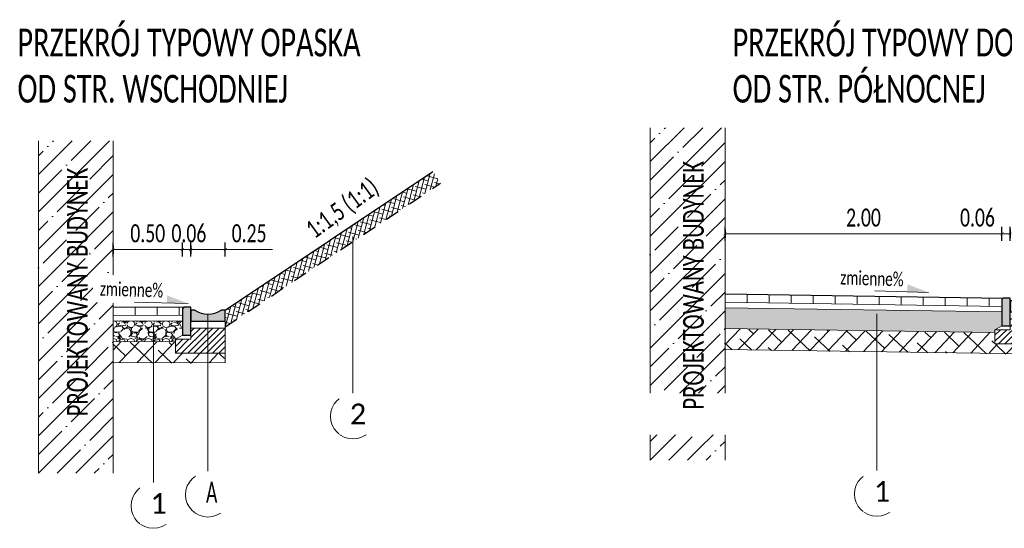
# Model space of a CAD drawing. Header units: metres. Extents: x 895653 to 4651324, y -577725 to 5338768.
# Tile 3 of 5: x 4651298.7 to 4651305.81, y 5338763.29 to 5338766.96. Entities that reach past the tile are written whole.
import ezdxf
from ezdxf.lldxf.tags import DXFTag

# ---------------------------------------------------------------- set-up
doc = ezdxf.new("R2010")
doc.units = ezdxf.units.M
doc.linetypes.add('DASHED', pattern=[0.75, 0.5, -0.25])
for name, color, linetype, lineweight in [('!0016_GM_DR_WYMIARY', 7, 'Continuous', 30), ('!009_GM_DR_OBRZEŻA', 7, 'Continuous', 15), ('00_DR_WYMIAR', 101, 'Continuous', 15), ('00_DR_WYPEŁNIENIA_INNE', 151, 'Continuous', 5), ('C-DROGI-PRZEKROJE', 7, 'Continuous', 13), ('D_wymiar', 101, 'Continuous', 30), ('Warstwa 1', 7, 'Continuous', 0)]:
    doc.layers.add(name, color=color, linetype=linetype, lineweight=lineweight)
doc.styles.add('D50_OPISY_DROGI', font='calibril.ttf', dxfattribs={"width": 0.7, "height": 0.13})
tags = doc.linetypes.add('DASH', pattern=[15, 10, -5]).pattern_tags.tags
tags[6:7] = [DXFTag(74, 4), DXFTag(75, 0), DXFTag(340, '0'), DXFTag(46, 0.0), DXFTag(50, 0.0), DXFTag(44, 0.0), DXFTag(45, 0.0)]
tags[4:5] = [DXFTag(74, 4), DXFTag(75, 0), DXFTag(340, '0'), DXFTag(46, 0.0), DXFTag(50, 0.0), DXFTag(44, 0.0), DXFTag(45, 0.0)]
doc.dimstyles.new('DROGI_50', dxfattribs={"dimtxt": 0.13, "dimasz": 0.003, "dimexe": 0.05, "dimexo": 0.01, "dimgap": 0.05, "dimtad": 1, "dimzin": 1, "dimdsep": 46, "dimtxsty": 'D50_OPISY_DROGI', "dimblk": 'znak1', "dimcen": 2.5, "dimclrd": 256, "dimclrt": 256, "dimadec": 0, "dimazin": 0, "dimtfac": 1, "dimtmove": 0, "dimatfit": 3, "dimfxl": 0.05, "dimfxlon": 1, "dimlwd": 13, "dimarcsym": 0})

# ---------------------------------------------------------------- blocks, each defined once
blk = doc.blocks.new('obrzezezkor')
at = {"layer": '!0016_GM_DR_WYMIARY', "linetype": 'Continuous', "lineweight": 30, "transparency": 33554528}
h = blk.add_hatch(color=252, dxfattribs=at)
h.dxf.hatch_style = 1
h.paths.add_polyline_path([(0, -0.1900000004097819), (0.05999999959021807, -0.1900000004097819), (0.05999999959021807, 0.009999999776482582), (0.009999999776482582, 0.009999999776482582), (0, 0)])
h = blk.add_hatch(color=252, dxfattribs=at)
h.dxf.hatch_style = 1
h.paths.add_polyline_path([(0.05999999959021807, -0.08999999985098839), (0.05999999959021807, -0.009999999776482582), (0.08999999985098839, -0.009999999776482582, 0.3157894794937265), (0.2799999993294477, -0.009999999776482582), (0.3099999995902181, -0.009999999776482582), (0.3099999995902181, -0.08999999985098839)])
at = {"layer": '!0016_GM_DR_WYMIARY', "linetype": 'Continuous', "lineweight": 18, "transparency": 33554687}
h = blk.add_hatch(dxfattribs=at)
h.set_pattern_fill('ANSI31', color=256, scale=0.01)
h.set_pattern_definition([(45, (-0.04999999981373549, -0.3200000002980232), (-0.02245064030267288, 0.02245064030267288), [])])
h.paths.add_polyline_path([(0.3099999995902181, -0.1399999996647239), (0.3099999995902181, -0.3200000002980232), (-0.04999999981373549, -0.3200000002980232), (-0.04999999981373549, -0.2200000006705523), (0.05999999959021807, -0.2200000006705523), (0.05999999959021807, -0.1900000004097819), (0.05999999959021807, -0.1399999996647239)])
at = {"layer": '!0016_GM_DR_WYMIARY', "linetype": 'Continuous', "lineweight": 30}
blk.add_line((0.05999999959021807, -0.08999999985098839), (0.3099999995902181, -0.08999999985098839), dxfattribs=at)
blk.add_lwpolyline([(0.08999999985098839, -0.009999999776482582), (0.05999999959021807, -0.009999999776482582), (0.05999999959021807, -0.08999999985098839), (0.3099999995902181, -0.08999999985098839), (0.3099999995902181, -0.009999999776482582), (0.2799999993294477, -0.009999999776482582)], dxfattribs=at)
blk.add_arc((0.1849999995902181, 0.1254166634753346), 0.1654166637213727, 234.9488626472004, 305.0511373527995, dxfattribs=at)
at = {"layer": '!009_GM_DR_OBRZEŻA', "linetype": 'Continuous', "lineweight": 18}
for p, q in [((0.05999999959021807, -0.09000000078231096), (0.159999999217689, -0.09000000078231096)), ((0.05999999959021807, -0.1399999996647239), (0.3099999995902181, -0.1399999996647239)), ((0.3099999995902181, -0.08999999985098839), (0.3099999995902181, -0.3200000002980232)), ((-0.04999999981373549, -0.2200000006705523), (0, -0.1900000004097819)), ((0.05999999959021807, -0.1900000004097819), (0.05999999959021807, -0.2200000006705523)), ((-0.04999999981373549, -0.2200000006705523), (-0.04999999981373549, -0.3200000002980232)), ((-0.04999999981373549, -0.2200000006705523), (0.05999999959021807, -0.2200000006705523)), ((-0.04999999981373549, -0.3200000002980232), (0.3099999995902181, -0.3200000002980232))]:
    blk.add_line(p, q, dxfattribs=at)
at = {"layer": '!009_GM_DR_OBRZEŻA', "linetype": 'Continuous', "lineweight": 30}
blk.add_lwpolyline([(0, -0.1900000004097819), (0.05999999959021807, -0.1900000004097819), (0.05999999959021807, 0.009999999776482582), (0.009999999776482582, 0.009999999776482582), (0, 0)], close=True, dxfattribs=at)
blk = doc.blocks.new('znak1')
at = {"layer": 'D_wymiar', "color": 7, "const_width": 1, "flags": 128}
blk.add_lwpolyline([(3.535533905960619, 3.535533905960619), (-3.535533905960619, -3.535533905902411)], dxfattribs=at)
at = {"layer": 'D_wymiar', "color": 7, "flags": 128}
blk.add_lwpolyline([(0, -9.999999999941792), (0, 10)], dxfattribs=at)
blk = doc.blocks.new('*D55')
at = {"layer": '!0016_GM_DR_WYMIARY', "color": 0, "linetype": 'Continuous', "lineweight": -2}
for p, q in [((4651299.370921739, 5338765.255714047), (4651299.370921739, 5338765.355714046)), ((4651299.870921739, 5338765.255714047), (4651299.870921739, 5338765.355714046))]:
    blk.add_line(p, q, dxfattribs=at)
at = {"layer": '!0016_GM_DR_WYMIARY', "linetype": 'Continuous', "lineweight": 13}
blk.add_line((4651299.86792174, 5338765.305714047), (4651299.373921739, 5338765.305714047), dxfattribs=at)
at = {"layer": '!0016_GM_DR_WYMIARY', "linetype": 'Continuous', "lineweight": 13, "xscale": 0.003, "yscale": 0.003, "zscale": 0.003, "rotation": 180}
blk.add_blockref('znak1', (4651299.370921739, 5338765.305714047), dxfattribs=at)
at = {"layer": '!0016_GM_DR_WYMIARY', "linetype": 'Continuous', "lineweight": 13, "xscale": 0.003, "yscale": 0.003, "zscale": 0.003}
blk.add_blockref('znak1', (4651299.870921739, 5338765.305714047), dxfattribs=at)
at = {"layer": '!0016_GM_DR_WYMIARY', "linetype": 'Continuous', "lineweight": 18, "insert": (4651299.620921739, 5338765.422114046), "char_height": 0.13, "attachment_point": 5, "style": 'D50_OPISY_DROGI'}
blk.add_mtext('0.50', dxfattribs=at)
blk = doc.blocks.new('*D56')
at = {"layer": '!0016_GM_DR_WYMIARY', "color": 0, "linetype": 'Continuous', "lineweight": -2}
for p, q in [((4651299.870921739, 5338765.255557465), (4651299.870921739, 5338765.355557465)), ((4651299.930921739, 5338765.255557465), (4651299.930921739, 5338765.355557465))]:
    blk.add_line(p, q, dxfattribs=at)
at = {"layer": '!0016_GM_DR_WYMIARY', "linetype": 'Continuous', "lineweight": 13}
for p, q in [((4651299.86792174, 5338765.305557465), (4651299.86492174, 5338765.305557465)), ((4651299.870921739, 5338765.305557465), (4651299.930921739, 5338765.305557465)), ((4651299.933921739, 5338765.305557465), (4651299.936921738, 5338765.305557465))]:
    blk.add_line(p, q, dxfattribs=at)
at = {"layer": '!0016_GM_DR_WYMIARY', "linetype": 'Continuous', "lineweight": 13, "xscale": 0.003, "yscale": 0.003, "zscale": 0.003}
blk.add_blockref('znak1', (4651299.870921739, 5338765.305557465), dxfattribs=at)
at = {"layer": '!0016_GM_DR_WYMIARY', "linetype": 'Continuous', "lineweight": 13, "xscale": 0.003, "yscale": 0.003, "zscale": 0.003, "rotation": 180}
blk.add_blockref('znak1', (4651299.930921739, 5338765.305557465), dxfattribs=at)
at = {"layer": '!0016_GM_DR_WYMIARY', "linetype": 'Continuous', "lineweight": 18, "insert": (4651299.917949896, 5338765.421957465), "char_height": 0.13, "attachment_point": 5, "style": 'D50_OPISY_DROGI'}
blk.add_mtext('0.06', dxfattribs=at)
blk = doc.blocks.new('*D57')
at = {"layer": '!0016_GM_DR_WYMIARY', "color": 0, "linetype": 'Continuous', "lineweight": -2}
for p, q in [((4651299.930921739, 5338765.255714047), (4651299.930921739, 5338765.355714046)), ((4651300.180921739, 5338765.255714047), (4651300.180921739, 5338765.355714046))]:
    blk.add_line(p, q, dxfattribs=at)
at = {"layer": '!0016_GM_DR_WYMIARY', "linetype": 'Continuous', "lineweight": 13}
for p, q in [((4651299.933921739, 5338765.305714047), (4651300.177921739, 5338765.305714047)), ((4651300.180921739, 5338765.305714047), (4651300.521921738, 5338765.305714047))]:
    blk.add_line(p, q, dxfattribs=at)
at = {"layer": '!0016_GM_DR_WYMIARY', "linetype": 'Continuous', "lineweight": 13, "xscale": 0.003, "yscale": 0.003, "zscale": 0.003, "rotation": 180}
blk.add_blockref('znak1', (4651299.930921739, 5338765.305714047), dxfattribs=at)
at = {"layer": '!0016_GM_DR_WYMIARY', "linetype": 'Continuous', "lineweight": 13, "xscale": 0.003, "yscale": 0.003, "zscale": 0.003}
blk.add_blockref('znak1', (4651300.180921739, 5338765.305714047), dxfattribs=at)
at = {"layer": '!0016_GM_DR_WYMIARY', "linetype": 'Continuous', "lineweight": 18, "insert": (4651300.352921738, 5338765.422114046), "char_height": 0.13, "attachment_point": 5, "style": 'D50_OPISY_DROGI'}
blk.add_mtext('0.25', dxfattribs=at)
blk = doc.blocks.new('*D58')
at = {"layer": '!0016_GM_DR_WYMIARY', "color": 0, "linetype": 'Continuous', "lineweight": -2}
for p, q in [((4651303.790334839, 5338765.369063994), (4651303.790334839, 5338765.469063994)), ((4651305.790334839, 5338765.369063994), (4651305.790334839, 5338765.469063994))]:
    blk.add_line(p, q, dxfattribs=at)
at = {"layer": '!0016_GM_DR_WYMIARY', "linetype": 'Continuous', "lineweight": 13}
blk.add_line((4651305.78733484, 5338765.419063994), (4651303.793334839, 5338765.419063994), dxfattribs=at)
at = {"layer": '!0016_GM_DR_WYMIARY', "linetype": 'Continuous', "lineweight": 13, "xscale": 0.003, "yscale": 0.003, "zscale": 0.003, "rotation": 180}
blk.add_blockref('znak1', (4651303.790334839, 5338765.419063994), dxfattribs=at)
at = {"layer": '!0016_GM_DR_WYMIARY', "linetype": 'Continuous', "lineweight": 13, "xscale": 0.003, "yscale": 0.003, "zscale": 0.003}
blk.add_blockref('znak1', (4651305.790334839, 5338765.419063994), dxfattribs=at)
at = {"layer": '!0016_GM_DR_WYMIARY', "linetype": 'Continuous', "lineweight": 18, "insert": (4651304.790334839, 5338765.535463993), "char_height": 0.13, "attachment_point": 5, "style": 'D50_OPISY_DROGI'}
blk.add_mtext('2.00', dxfattribs=at)
blk = doc.blocks.new('*D59')
at = {"layer": '!0016_GM_DR_WYMIARY', "color": 0, "linetype": 'Continuous', "lineweight": -2}
for p, q in [((4651305.790334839, 5338765.369063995), (4651305.790334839, 5338765.469063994)), ((4651305.850334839, 5338765.369063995), (4651305.850334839, 5338765.469063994))]:
    blk.add_line(p, q, dxfattribs=at)
at = {"layer": '!0016_GM_DR_WYMIARY', "linetype": 'Continuous', "lineweight": 13}
for p, q in [((4651305.78733484, 5338765.419063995), (4651305.443254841, 5338765.419063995)), ((4651305.790334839, 5338765.419063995), (4651305.850334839, 5338765.419063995)), ((4651305.853334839, 5338765.419063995), (4651305.856334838, 5338765.419063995))]:
    blk.add_line(p, q, dxfattribs=at)
at = {"layer": '!0016_GM_DR_WYMIARY', "linetype": 'Continuous', "lineweight": 13, "xscale": 0.003, "yscale": 0.003, "zscale": 0.003}
blk.add_blockref('znak1', (4651305.790334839, 5338765.419063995), dxfattribs=at)
at = {"layer": '!0016_GM_DR_WYMIARY', "linetype": 'Continuous', "lineweight": 13, "xscale": 0.003, "yscale": 0.003, "zscale": 0.003, "rotation": 180}
blk.add_blockref('znak1', (4651305.850334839, 5338765.419063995), dxfattribs=at)
at = {"layer": '!0016_GM_DR_WYMIARY', "linetype": 'Continuous', "lineweight": 18, "insert": (4651305.61379484, 5338765.535463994), "char_height": 0.13, "attachment_point": 5, "style": 'D50_OPISY_DROGI'}
blk.add_mtext('0.06', dxfattribs=at)

msp = doc.modelspace()

# ---------------------------------------------------------------- hatches: boundary and pattern name
at = {"layer": '!0016_GM_DR_WYMIARY', "linetype": 'Continuous', "lineweight": 15, "transparency": 33554648}
h = msp.add_hatch(dxfattribs=at)
h.set_pattern_fill('ANSI35', color=252, scale=0.03)
h.set_pattern_definition([(45, (4651303.250334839, 5338763.784991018), (-0.1347038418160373, 0.1347038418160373), []), (45, (4651303.385038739, 5338763.784991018), (-0.1347038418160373, 0.1347038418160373), [0.238125, -0.04762499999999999, 0, -0.04762499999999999])])
h.paths.add_polyline_path([(4651303.250334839, 5338763.784991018), (4651303.790334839, 5338763.784991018), (4651303.790334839, 5338766.184991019), (4651303.250334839, 5338766.184991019)])
h = msp.add_hatch(dxfattribs=at)
h.set_pattern_fill('ANSI35', color=252, scale=0.03)
h.set_pattern_definition([(45, (4651298.830921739, 5338763.691079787), (-0.1347038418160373, 0.1347038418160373), []), (45, (4651298.965625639, 5338763.691079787), (-0.1347038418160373, 0.1347038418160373), [0.238125, -0.04762499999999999, 0, -0.04762499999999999])])
h.paths.add_polyline_path([(4651298.830921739, 5338763.691079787), (4651299.370921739, 5338763.691079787), (4651299.370921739, 5338766.091079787), (4651298.830921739, 5338766.091079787)])
at = {"layer": '!0016_GM_DR_WYMIARY', "linetype": 'Continuous', "lineweight": 18, "transparency": 33554674}
h = msp.add_hatch(dxfattribs=at)
h.set_pattern_fill('ANSI31', color=252, scale=0.05, angle=45)
h.set_pattern_definition([(90, (4651298.870921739, 5338759.921090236), (-0.15875, 9.720633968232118e-18), [])])
h.paths.add_polyline_path([(4651303.790334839, 5338764.924984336), (4651303.790334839, 5338764.984991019), (4651305.800334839, 5338764.954991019), (4651305.790334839, 5338764.94499102), (4651305.790334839, 5338764.89513359)])
h = msp.add_hatch(dxfattribs=at)
h.set_pattern_fill('ANSI31', color=252, scale=0.05, angle=45)
h.set_pattern_definition([(90, (4651299.370921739, 5338764.828579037), (-0.15875, 9.720633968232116e-18), [])])
h.paths.add_polyline_path([(4651299.370921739, 5338764.831079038), (4651299.370921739, 5338764.891079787), (4651299.880871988, 5338764.888530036), (4651299.870921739, 5338764.878579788), (4651299.870921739, 5338764.828579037)])
at = {"layer": '00_DR_WYPEŁNIENIA_INNE', "transparency": 33554572}
h = msp.add_hatch(dxfattribs=at)
h.set_pattern_fill('ANSI38', color=252, scale=0.01, angle=30)
h.set_pattern_definition([(74.99999999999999, (4651300.180921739, 5338764.748394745), (-0.03066814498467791, 0.00821750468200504), []), (165, (4651300.180921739, 5338764.748394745), (-0.06955379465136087, -0.01423313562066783), [0.079375, -0.047625])])
h.paths.add_polyline_path([(4651300.180921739, 5338764.788579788), (4651300.180921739, 5338764.748394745), (4651301.736391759, 5338765.785374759), (4651301.680921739, 5338765.868579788), (4651300.180921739, 5338764.868579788)])
at = {"layer": '00_DR_WYPEŁNIENIA_INNE'}
h = msp.add_hatch(dxfattribs=at)
h.set_pattern_fill('GRAVEL', color=8, scale=0.005, angle=180)
h.set_pattern_definition([(408.0127875, (4651298.77948174, 5338759.604815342), (1.01600000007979, 1.142999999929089), [0.017086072, -1.69152418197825]), (364.969741, (4651298.79091174, 5338759.617515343), (-1.523999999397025, -0.127000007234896), [0.029320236, -2.9027024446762]), (312.5104471, (4651298.820121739, 5338759.620055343), (-1.270000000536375, 1.396999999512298), [0.020674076, -2.046736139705]), (447.273689, (4651298.869651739, 5338759.651805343), (-0.1270000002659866, -2.539999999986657), [0.026700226, -2.6433218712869]), (472.8336541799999, (4651298.870921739, 5338759.678475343), (0.6350000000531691, -1.523999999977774), [0.026181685, -2.5919903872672]), (537.273689, (4651298.860761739, 5338759.702605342), (2.539999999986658, -0.1270000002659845), [0.026700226, -2.6433218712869]), (217.69424047, (4651298.83409174, 5338759.703875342), (1.650999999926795, 1.270000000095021), [0.035309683, -3.49565576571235]), (252.25532837, (4651298.806151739, 5338759.682285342), (-0.8890000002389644, -2.793999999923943), [0.033335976, -3.30026283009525]), (301.4295656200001, (4651298.795991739, 5338759.650535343), (1.016000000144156, -1.650999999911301), [0.02679065, -2.6522772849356]), (355.2363583, (4651298.809961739, 5338759.627675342), (-1.396999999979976, 0.1270000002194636), [0.030585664, -1.4986968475]), (402.3974378, (4651298.840441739, 5338759.625135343), (1.523999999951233, 1.397000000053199), [0.03955389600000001, -3.91583862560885]), (318.81407483, (4651298.743921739, 5338759.653075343), (0.8889999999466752, -0.7620000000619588), [0.013500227, -1.3365282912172]), (351.4692344, (4651298.754081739, 5338759.644185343), (-1.651000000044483, 0.2539999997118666), [0.025684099, -2.542731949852]), (404.9999999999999, (4651298.77948174, 5338759.640375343), (1.776356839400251e-17, 0.1270000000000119), [0.017960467, -0.1616446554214]), (383.19859051, (4651298.788371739, 5338759.625135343), (-0.6350000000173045, -0.2539999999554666), [0.009672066, -0.9575311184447]), (471.80140949, (4651298.797261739, 5338759.628945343), (0.1270000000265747, -0.3809999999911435), [0.013678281, -0.6702376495]), (210.96375653, (4651298.79218174, 5338759.641645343), (-0.3810000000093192, -0.2539999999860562), [0.022215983, -0.7183149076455]), (341.56505118, (4651298.773131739, 5338759.630215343), (-0.2540000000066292, 0.1269999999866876), [0.016064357, -0.3855449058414]), (196.389540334, (4651298.870921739, 5338759.628945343), (-1.270000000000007, -0.3810000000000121), [0.0225044, -2.22794133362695]), (250.34617594, (4651298.849331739, 5338759.622595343), (0.5080000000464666, 1.39699999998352), [0.018879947, -1.86911078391]), (473.19859051, (4651298.773131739, 5338759.604815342), (0.2539999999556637, -0.6350000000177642), [0.019344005, -0.9478591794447]), (523.6104596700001, (4651298.765511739, 5338759.622595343), (1.270000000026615, -0.3809999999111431), [0.0225044, -2.227941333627]), (519.44395478, (4651298.870921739, 5338759.707685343), (0.6349999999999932, -0.2540000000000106), [0.02170176, -1.0633867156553]), (474.7751406, (4651298.850601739, 5338759.715305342), (0.6350000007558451, -1.396999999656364), [0.018183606, -1.800179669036]), (246.80140949, (4651298.771861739, 5338759.731815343), (-0.2539999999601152, -0.6350000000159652), [0.019344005, -0.9478591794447]), (197.35402464, (4651298.764241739, 5338759.714035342), (1.650999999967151, 0.5080000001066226), [0.021289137, -2.10761879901]), (249.44395478, (4651298.83409174, 5338759.731815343), (0.254000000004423, 0.6349999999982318), [0.01085088, -1.0742375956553]), (281.309932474, (4651298.77948174, 5338759.731815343), (0.12700000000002, -0.5080000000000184), [0.00647573, -0.6410997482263]), (345.963756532, (4651298.78075174, 5338759.725465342), (-0.3809999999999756, 0.1269999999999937), [0.026181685, -0.49745272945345]), (366.00900596, (4651298.806151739, 5338759.719115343), (-1.269999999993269, -0.1270000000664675), [0.02426335, -2.40206824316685]), (483.69006753, (4651298.79218174, 5338759.653075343), (0.1270000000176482, -0.2539999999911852), [0.018316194, -0.439588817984]), (533.15722659, (4651298.78202174, 5338759.668315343), (-2.159000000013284, 0.2539999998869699), [0.031977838, -3.16580045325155]), (240.9453959, (4651298.750271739, 5338759.672125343), (0.5080000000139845, 0.8889999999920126), [0.013075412, -1.2944696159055]), (270, (4651298.743921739, 5338759.660695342), (0.127, -0.127), [0.00762, -0.11938]), (300.25643716, (4651298.808691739, 5338759.715305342), (-0.5079999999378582, 0.8890000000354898), [0.017643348, -1.74669703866]), (228.0127875, (4651298.817581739, 5338759.700065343), (-1.016000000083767, -1.14299999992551), [0.034172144, -1.67443810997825]), (180, (4651298.794721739, 5338759.674665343), (-0.127, -0.127), [0.03302, -0.09398]), (505.3048465, (4651298.761701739, 5338759.674665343), (-1.270000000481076, 0.8889999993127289), [0.020080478, -1.987965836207]), (434.0546041, (4651298.745191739, 5338759.686095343), (0.1269999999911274, 0.5080000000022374), [0.018491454, -0.9060825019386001]), (387.64597536, (4651298.750271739, 5338759.703875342), (2.413000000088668, 1.269999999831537), [0.030107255, -2.9806232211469]), (355.42607874, (4651298.776941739, 5338759.717845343), (1.650999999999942, -0.1269999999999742), [0.03185147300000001, -3.153292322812])])
h.paths.add_polyline_path([(4651303.790334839, 5338764.734963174), (4651303.790334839, 5338764.88497988), (4651305.790334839, 5338764.855129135), (4651305.790334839, 5338764.754991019), (4651305.74033484, 5338764.724991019), (4651305.74033484, 5338764.705858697)])
h = msp.add_hatch(dxfattribs=at)
h.set_pattern_fill('GRAVEL', color=8, scale=0.005, angle=180)
h.set_pattern_definition([(408.0127875, (4651299.27948174, 5338764.511826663), (1.01600000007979, 1.142999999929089), [0.017086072, -1.69152418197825]), (364.969741, (4651299.29091174, 5338764.524526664), (-1.523999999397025, -0.127000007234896), [0.029320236, -2.9027024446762]), (312.5104471, (4651299.320121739, 5338764.527066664), (-1.270000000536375, 1.396999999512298), [0.020674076, -2.046736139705]), (447.273689, (4651299.369651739, 5338764.558816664), (-0.1270000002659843, -2.539999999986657), [0.026700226, -2.6433218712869]), (472.8336541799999, (4651299.370921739, 5338764.585486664), (0.635000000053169, -1.523999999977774), [0.026181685, -2.5919903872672]), (537.273689, (4651299.360761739, 5338764.609616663), (2.539999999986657, -0.1270000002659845), [0.026700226, -2.6433218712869]), (217.69424047, (4651299.33409174, 5338764.610886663), (1.650999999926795, 1.27000000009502), [0.035309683, -3.49565576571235]), (252.25532837, (4651299.306151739, 5338764.589296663), (-0.8890000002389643, -2.793999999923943), [0.033335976, -3.30026283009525]), (301.42956562, (4651299.295991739, 5338764.557546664), (1.016000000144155, -1.650999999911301), [0.02679065, -2.6522772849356]), (355.2363583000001, (4651299.309961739, 5338764.534686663), (-1.396999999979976, 0.1270000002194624), [0.030585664, -1.4986968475]), (402.3974378, (4651299.340441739, 5338764.532146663), (1.523999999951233, 1.397000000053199), [0.03955389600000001, -3.91583862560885]), (318.81407483, (4651299.243921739, 5338764.560086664), (0.8889999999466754, -0.7620000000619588), [0.013500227, -1.3365282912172]), (351.4692344, (4651299.254081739, 5338764.551196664), (-1.651000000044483, 0.2539999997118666), [0.025684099, -2.542731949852]), (404.9999999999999, (4651299.27948174, 5338764.547386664), (2.664535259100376e-17, 0.127000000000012), [0.017960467, -0.1616446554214]), (383.19859051, (4651299.288371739, 5338764.532146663), (-0.6350000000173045, -0.2539999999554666), [0.009672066, -0.9575311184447]), (471.80140949, (4651299.297261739, 5338764.535956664), (0.1270000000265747, -0.3809999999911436), [0.013678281, -0.6702376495]), (210.96375653, (4651299.29218174, 5338764.548656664), (-0.3810000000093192, -0.2539999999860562), [0.022215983, -0.7183149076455]), (341.56505118, (4651299.273131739, 5338764.537226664), (-0.2540000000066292, 0.1269999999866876), [0.016064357, -0.3855449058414]), (196.389540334, (4651299.370921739, 5338764.535956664), (-1.270000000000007, -0.3810000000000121), [0.0225044, -2.22794133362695]), (250.34617594, (4651299.349331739, 5338764.529606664), (0.5080000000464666, 1.39699999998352), [0.018879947, -1.86911078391]), (473.19859051, (4651299.273131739, 5338764.511826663), (0.2539999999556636, -0.6350000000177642), [0.019344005, -0.9478591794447]), (523.6104596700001, (4651299.265511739, 5338764.529606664), (1.270000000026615, -0.3809999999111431), [0.0225044, -2.227941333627]), (519.44395478, (4651299.370921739, 5338764.614696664), (0.6349999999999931, -0.2540000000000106), [0.02170176, -1.0633867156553]), (474.7751406, (4651299.350601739, 5338764.622316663), (0.6350000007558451, -1.396999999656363), [0.018183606, -1.800179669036]), (246.80140949, (4651299.271861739, 5338764.638826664), (-0.2539999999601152, -0.6350000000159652), [0.019344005, -0.9478591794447]), (197.35402464, (4651299.264241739, 5338764.621046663), (1.650999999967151, 0.5080000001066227), [0.021289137, -2.10761879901]), (249.44395478, (4651299.33409174, 5338764.638826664), (0.2540000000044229, 0.6349999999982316), [0.01085088, -1.0742375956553]), (281.309932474, (4651299.27948174, 5338764.638826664), (0.12700000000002, -0.5080000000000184), [0.00647573, -0.6410997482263]), (345.963756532, (4651299.28075174, 5338764.632476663), (-0.3809999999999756, 0.1269999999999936), [0.026181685, -0.49745272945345]), (366.00900596, (4651299.306151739, 5338764.626126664), (-1.269999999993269, -0.1270000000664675), [0.02426335, -2.40206824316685]), (483.69006753, (4651299.29218174, 5338764.560086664), (0.1270000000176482, -0.2539999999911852), [0.018316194, -0.439588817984]), (533.15722659, (4651299.28202174, 5338764.575326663), (-2.159000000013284, 0.25399999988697), [0.031977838, -3.16580045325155]), (240.9453959, (4651299.250271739, 5338764.579136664), (0.5080000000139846, 0.8889999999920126), [0.013075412, -1.2944696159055]), (270, (4651299.243921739, 5338764.567706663), (0.127, -0.127), [0.00762, -0.11938]), (300.25643716, (4651299.308691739, 5338764.622316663), (-0.5079999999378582, 0.8890000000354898), [0.017643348, -1.74669703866]), (228.0127875, (4651299.317581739, 5338764.607076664), (-1.016000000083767, -1.14299999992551), [0.034172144, -1.67443810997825]), (180, (4651299.294721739, 5338764.581676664), (-0.127, -0.127), [0.03302, -0.09398]), (505.3048465, (4651299.261701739, 5338764.581676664), (-1.270000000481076, 0.888999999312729), [0.020080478, -1.987965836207]), (434.0546041, (4651299.245191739, 5338764.593106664), (0.1269999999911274, 0.5080000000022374), [0.018491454, -0.9060825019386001]), (387.64597536, (4651299.250271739, 5338764.610886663), (2.413000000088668, 1.269999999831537), [0.030107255, -2.9806232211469]), (355.42607874, (4651299.276941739, 5338764.624856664), (1.650999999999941, -0.1269999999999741), [0.03185147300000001, -3.153292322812])])
h.paths.add_polyline_path([(4651299.370921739, 5338764.641076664), (4651299.370921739, 5338764.791078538), (4651299.870921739, 5338764.788578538), (4651299.870921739, 5338764.688579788), (4651299.82092174, 5338764.658579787), (4651299.82092174, 5338764.638826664)])
h = msp.add_hatch(dxfattribs=at)
h.set_pattern_fill('ANSI38', color=8, scale=0.02999999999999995, angle=1.718701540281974)
h.set_pattern_definition([(46.71870154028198, (9256869.231833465, 10624243.04660607), (-0.06934167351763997, 0.06530156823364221), []), (136.718701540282, (9256869.231833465, 10624243.04660607), (-0.2039849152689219, 0.0612614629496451), [0.238125, -0.142875])])
h.paths.add_polyline_path([(4651303.790334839, 5338764.584946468), (4651306.100334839, 5338764.550468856), (4651306.100334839, 5338764.624991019), (4651305.74033484, 5338764.624991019), (4651305.74033484, 5338764.705858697), (4651303.790334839, 5338764.734963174)])
h = msp.add_hatch(dxfattribs=at)
h.set_pattern_fill('ANSI38', color=8, scale=0.02999999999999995, angle=1.718701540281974)
h.set_pattern_definition([(46.71870154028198, (9256869.731833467, 10624247.95720536), (-0.06934167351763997, 0.06530156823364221), []), (136.718701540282, (9256869.731833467, 10624247.95720536), (-0.2039849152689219, 0.0612614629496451), [0.238125, -0.142875])])
h.paths.add_polyline_path([(4651299.370921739, 5338764.491074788), (4651300.180921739, 5338764.487024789), (4651300.180921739, 5338764.558579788), (4651299.82092174, 5338764.558579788), (4651299.82092174, 5338764.638826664), (4651299.370921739, 5338764.641076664)])
at = {"layer": 'C-DROGI-PRZEKROJE'}
h = msp.add_hatch(dxfattribs=at)
h.set_pattern_fill('ANSI31', color=8, scale=0.05, angle=135, style=0)
h.set_pattern_definition([(180, (9256869.732833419, 10624248.19876461), (-9.720633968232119e-18, -0.1587500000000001), [])])
h.paths.add_polyline_path([(4651299.370921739, 5338764.831079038), (4651299.370921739, 5338764.891079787), (4651299.880871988, 5338764.888530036), (4651299.870921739, 5338764.878579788), (4651299.870921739, 5338764.828579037)])

# ---------------------------------------------------------------- linework, layer by layer
at = {"layer": '!0016_GM_DR_WYMIARY', "linetype": 'DASH', "lineweight": 18, "ltscale": 0.03}
for p, q in [((4651303.250334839, 5338766.184991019), (4651303.250334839, 5338763.784991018)), ((4651303.790334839, 5338766.184991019), (4651303.790334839, 5338763.784991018)), ((4651298.830921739, 5338766.091079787), (4651298.830921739, 5338763.691079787))]:
    msp.add_line(p, q, dxfattribs=at)
at = {"layer": '!0016_GM_DR_WYMIARY', "linetype": 'Continuous', "lineweight": 25}
msp.add_line((4651300.180921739, 5338764.868579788), (4651301.680921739, 5338765.868579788), dxfattribs=at)
at = {"layer": '!0016_GM_DR_WYMIARY', "linetype": 'DASHED', "lineweight": 25, "ltscale": 0.2}
msp.add_line((4651300.180921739, 5338764.748394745), (4651301.736391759, 5338765.785374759), dxfattribs=at)
at = {"layer": '!0016_GM_DR_WYMIARY', "linetype": 'Continuous', "lineweight": 30}
for p, q in [((4651303.790334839, 5338764.984991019), (4651305.800334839, 5338764.954991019)), ((4651299.370921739, 5338764.891079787), (4651299.880871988, 5338764.888530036))]:
    msp.add_line(p, q, dxfattribs=at)
at = {"layer": '!0016_GM_DR_WYMIARY', "color": 251, "linetype": 'Continuous', "lineweight": 20}
for p, q in [((4651303.789439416, 5338764.9249977), (4651305.790334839, 5338764.89513359)), ((4651299.370921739, 5338764.831079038), (4651299.870921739, 5338764.828579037)), ((4651303.788842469, 5338764.885002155), (4651305.790334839, 5338764.855129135)), ((4651299.370921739, 5338764.791078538), (4651299.870921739, 5338764.788578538)), ((4651303.786603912, 5338764.73501886), (4651305.74033484, 5338764.705858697)), ((4651299.370921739, 5338764.641076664), (4651299.82092174, 5338764.638826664)), ((4651300.180921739, 5338764.558579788), (4651300.180921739, 5338764.487024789)), ((4651303.784365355, 5338764.585035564), (4651306.100334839, 5338764.550468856)), ((4651299.370921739, 5338764.491074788), (4651300.180921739, 5338764.487024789))]:
    msp.add_line(p, q, dxfattribs=at)
at = {"layer": '!0016_GM_DR_WYMIARY', "linetype": 'DASH', "lineweight": 18, "ltscale": 0.03}
msp.add_lwpolyline([(4651299.370921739, 5338766.091079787), (4651299.370921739, 5338763.691079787)], dxfattribs=at)
at = {"layer": '00_DR_WYMIAR', "color": 7, "linetype": 'Continuous', "lineweight": 13}
for p, q in [((4651301.102380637, 5338765.40050838), (4651301.102380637, 5338764.26276845)), ((4651300.055545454, 5338764.835955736), (4651300.055545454, 5338763.698215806)), ((4651304.887181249, 5338764.841381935), (4651304.887181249, 5338763.703642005)), ((4651299.661721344, 5338764.755063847), (4651299.661721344, 5338763.617323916))]:
    msp.add_line(p, q, dxfattribs=at)
at = {"layer": 'Warstwa 1', "color": 7, "linetype": 'Continuous', "lineweight": 20}
for centre in [(4651301.102380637, 5338764.101110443), (4651304.887181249, 5338763.541983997), (4651299.661721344, 5338763.455665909)]:
    msp.add_circle(centre, 0.1616580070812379, dxfattribs=at)

# ---------------------------------------------------------------- block references
at = {"layer": '!0016_GM_DR_WYMIARY', "linetype": 'Continuous', "lineweight": 30}
for p in [(4651305.790334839, 5338764.94499102), (4651299.870921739, 5338764.878579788)]:
    msp.add_blockref('obrzezezkor', p, dxfattribs=at)

# ---------------------------------------------------------------- texts
at = {"layer": '!0016_GM_DR_WYMIARY', "linetype": 'Continuous', "lineweight": 18, "attachment_point": 1, "style": 'D50_OPISY_DROGI'}
for s, insert, char_height, width, rotation in [('1:1,5 (1:1)', (4651300.748158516, 5338765.484356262), 0.13, 2.652249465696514, 36.00703012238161), ('PROJEKTOWANY BUDYNEK', (4651299.037399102, 5338764.101825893), 0.15, 2.494811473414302, 90)]:
    msp.add_mtext(s, dxfattribs=dict(at, insert=insert, char_height=char_height, width=width, rotation=rotation))
at = {"layer": 'C-DROGI-PRZEKROJE', "color": 7, "lineweight": 30, "char_height": 0.2, "width": 4.416614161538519, "attachment_point": 1, "style": 'D50_OPISY_DROGI', "bg_fill": 2}
for s, insert in [('PRZEKRÓJ TYPOWY OPASKA\\POD STR. WSCHODNIEJ', (4651298.680147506, 5338766.899406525)), ('PRZEKRÓJ TYPOWY DOJŚCIE\\POD STR. PÓŁNOCNEJ', (4651303.845346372, 5338766.899406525))]:
    msp.add_mtext(s, dxfattribs=dict(at, insert=insert))

# ---------------------------------------------------------------- dimensions: what is measured, and where the dimension line sits
at = {"layer": '!0016_GM_DR_WYMIARY', "linetype": 'Continuous', "lineweight": 18}
for p1, p2, distance, picture, middle in [((4651305.790334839, 5338764.84999102), (4651303.790334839, 5338764.84999102), -0.5690729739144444, '*D58', (4651304.790334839, 5338765.535463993)), ((4651299.930921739, 5338764.788579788), (4651300.180921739, 5338764.788579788), 0.5171342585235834, '*D57', (4651300.352921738, 5338765.422114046))]:
    dim = msp.add_aligned_dim(p1=p1, p2=p2, distance=distance, dimstyle='DROGI_50', dxfattribs=at)
    dim.commit()
    dim.dimension.update_dxf_attribs({"geometry": picture, "text_midpoint": middle})
for base, p1, p2, picture, middle in [((4651305.850334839, 5338765.419063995), (4651305.790334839, 5338764.84999102), (4651305.850334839, 5338764.84999102), '*D59', (4651305.61379484, 5338765.419063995)), ((4651299.930921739, 5338765.305557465), (4651299.870921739, 5338764.828579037), (4651299.930921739, 5338764.828579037), '*D56', (4651299.917949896, 5338765.305557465))]:
    dim = msp.add_linear_dim(base=base, p1=p1, p2=p2, angle=0, dimstyle='DROGI_50', dxfattribs=at)
    dim.commit()
    dim.dimension.update_dxf_attribs({"geometry": picture, "text_midpoint": middle, "dimtype": 161})
dim = msp.add_linear_dim(base=(4651299.370921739, 5338765.305714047), p1=(4651299.870921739, 5338764.828579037), p2=(4651299.370921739, 5338764.828579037), dimstyle='DROGI_50', dxfattribs=at)
dim.commit()
dim.dimension.update_dxf_attribs({"geometry": '*D55', "text_midpoint": (4651299.620921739, 5338765.422114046)})

# ---------------------------------------------------------------- next in the draw order: texts
at = {"layer": 'C-DROGI-PRZEKROJE', "color": 7, "lineweight": 13, "char_height": 0.1, "width": 0.6640649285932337, "attachment_point": 1, "rotation": 358.2217616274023, "style": 'D50_OPISY_DROGI', "bg_fill": 2}
for insert in [(4651304.625216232, 5338765.153760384), (4651299.277425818, 5338765.073512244)]:
    msp.add_mtext('zmienne%', dxfattribs=dict(at, insert=insert))
at = {"layer": 'Warstwa 1', "color": 7, "linetype": 'Continuous', "lineweight": 30, "char_height": 0.15, "width": 3.487360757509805, "attachment_point": 1, "style": 'D50_OPISY_DROGI', "bg_fill": 2}
for s, insert in [('{\\W1;2}', (4651301.080455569, 5338764.194093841)), ('{\\W1;1}', (4651304.86525618, 5338763.634967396)), ('{\\W1;1}', (4651299.639796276, 5338763.548649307))]:
    msp.add_mtext(s, dxfattribs=dict(at, insert=insert))

# ---------------------------------------------------------------- next in the draw order: hatches: boundary and pattern name
at = {"layer": '00_DR_WYMIAR', "lineweight": 20, "transparency": 33554600}
h = msp.add_hatch(color=7, dxfattribs=at)
h.dxf.hatch_style = 1
h.paths.add_polyline_path([(4651305.260967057, 5338764.996150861), (4651305.108924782, 5338765.054519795), (4651305.107211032, 5338765.00027753)])
h = msp.add_hatch(color=7, dxfattribs=at)
h.dxf.hatch_style = 1
h.paths.add_polyline_path([(4651299.913176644, 5338764.915902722), (4651299.761134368, 5338764.974271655), (4651299.759420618, 5338764.920029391)])

# ---------------------------------------------------------------- next in the draw order: linework, layer by layer
at = {"layer": 'C-DROGI-PRZEKROJE', "lineweight": 20}
for p, q in [((4651304.873267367, 5338765.006556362), (4651305.260967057, 5338764.996150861)), ((4651299.525476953, 5338764.926308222), (4651299.913176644, 5338764.915902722))]:
    msp.add_line(p, q, dxfattribs=at)
at = {"layer": 'Warstwa 1', "color": 7, "linetype": 'Continuous', "lineweight": 20}
msp.add_circle((4651300.055545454, 5338763.536557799), 0.1616580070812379, dxfattribs=at)

# ---------------------------------------------------------------- next in the draw order: texts
at = {"layer": '!0016_GM_DR_WYMIARY', "linetype": 'Continuous', "lineweight": 18, "insert": (4651303.487342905, 5338764.150691), "char_height": 0.15, "width": 2.494811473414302, "attachment_point": 1, "rotation": 90, "style": 'D50_OPISY_DROGI'}
msp.add_mtext('PROJEKTOWANY BUDYNEK', dxfattribs=at)

# ---------------------------------------------------------------- next in the draw order: texts
at = {"layer": 'Warstwa 1', "color": 7, "linetype": 'Continuous', "lineweight": 30, "insert": (4651300.042174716, 5338763.629541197), "char_height": 0.15, "width": 3.487360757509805, "attachment_point": 1, "style": 'D50_OPISY_DROGI', "bg_fill": 2}
msp.add_mtext('{\\W0.6;A}', dxfattribs=at)

doc.saveas('drawing.dxf')
